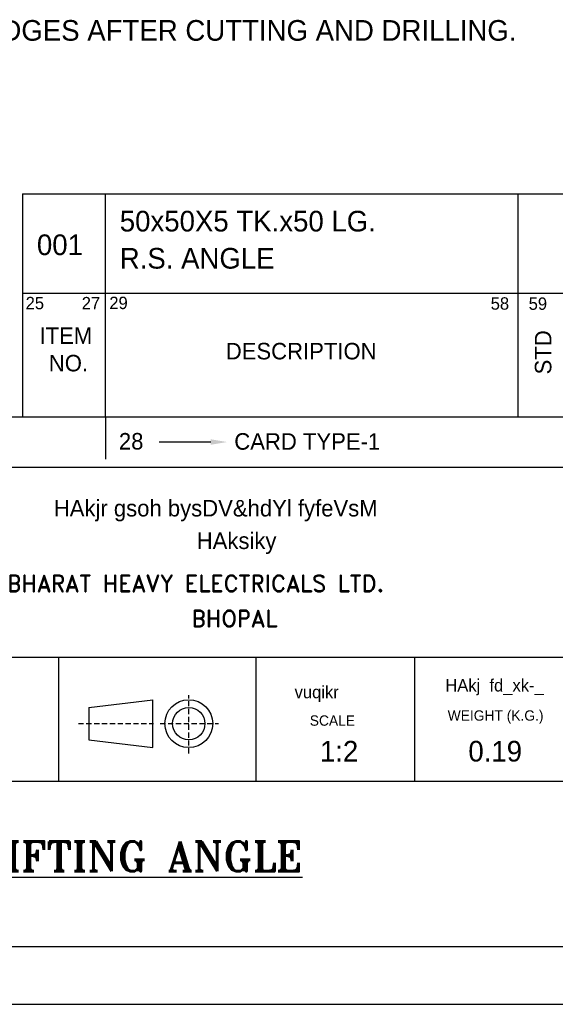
# Model space of a CAD drawing. Extents: x -5598 to -5178, y -1 to 593.
# Tile 2 of 4: x -5471 to -5341, y -1 to 237. Entities that reach past the tile are written whole.
import ezdxf
from ezdxf.enums import TextEntityAlignment as Align

# ---------------------------------------------------------------- set-up
doc = ezdxf.new("R2010")
doc.units = 0
doc.header["$LTSCALE"] = 0.1
doc.linetypes.add('HIDDEN', pattern=[9.525, 6.35, -3.175])
doc.layers.get('0').update_dxf_attribs({"linetype": 'CONTINUOUS'})
doc.layers.add('6', color=2, linetype='CONTINUOUS')
doc.layers.add('TEXT', color=3, linetype='CONTINUOUS')
doc.styles.add('HINDI', font='hindi')
doc.styles.add('ROMAND', font='romand')
doc.styles.add('ROMANT', font='romant.shx')

# ---------------------------------------------------------------- blocks, each defined once
blk = doc.blocks.new('A4')
at = {"color": 7}
for p, q in [((64.03, 98.09), (203, 98.09)), ((64.03, 98.09), (64.03, 71.09)), ((74.03, 98.09), (74.03, 71.09)), ((124.03, 98.09), (124.03, 71.09)), ((64.07, 86.09), (203, 86.09)), ((20, 71.09), (203, 71.09)), ((74.08, 71), (74.08, 66)), ((86.83, 68.06), (80.6, 68.06))]:
    blk.add_line(p, q, dxfattribs=at)
for p, q in [((20, 65), (203, 65)), ((20, 42), (203, 42)), ((68.42, 27), (68.42, 42)), ((92.33, 27), (92.33, 42)), ((111.58, 27), (111.58, 42)), ((20, 27), (203, 27)), ((20.01, 7), (203, 7)), ((0, 0), (210, 0))]:
    blk.add_line(p, q)
blk.add_solid([(86.83, 68.39), (86.83, 67.73), (88.83, 68.06)], dxfattribs=at)
at = {"layer": 'TEXT', "linetype": 'HIDDEN'}
for p, q in [((84.18, 30.36), (84.18, 37.41)), ((70.8, 33.97), (79.9, 33.97)), ((80.71, 33.97), (87.76, 33.97))]:
    blk.add_line(p, q, dxfattribs=at)
at = {"layer": 'TEXT'}
for p, q in [((72.05, 35.93), (79.84, 36.87)), ((72.05, 35.93), (72.05, 32)), ((79.84, 31.07), (79.84, 36.87)), ((72.05, 32), (79.84, 31.07))]:
    blk.add_line(p, q, dxfattribs=at)
for radius in [2.9, 1.96]:
    blk.add_circle((84.18, 33.97), radius, dxfattribs=at)
at = {"color": 7}
for s, height, p in [('25', 1.5, (64.41, 84.13)), ('27', 1.5, (71.21, 84.12)), ('29', 1.5, (74.55, 84.15)), ('58', 1.5, (120.76, 84.08)), ('59', 1.5, (125.36, 84.06)), ('ITEM', 2, (66.09, 79.94)), ('DESCRIPTION', 2, (88.66, 78.06)), ('NO.', 2, (67.22, 76.61)), ('28', 2, (75.71, 67.15)), ('CARD TYPE-1', 2, (89.69, 67.13))]:
    blk.add_text(s, height=height, dxfattribs=at).set_placement(p)
blk.add_text('STD', height=2, rotation=90, dxfattribs=at).set_placement((128.11, 76.24))
at = {"style": 'HINDI'}
for s, height, p in [('HAkjr gsoh bysDV&hdYl fyfeVsM', 2, (67.82, 59.05)), ('HAksiky', 2, (85.14, 55.11)), ('HAkj  fd_xk-_', 1.5, (115.26, 37.86)), ('vuqikr', 1.5, (97, 37.04))]:
    blk.add_text(s, height=height, dxfattribs=at).set_placement(p)
at = {"layer": 'TEXT', "style": 'ROMAND'}
for s, p in [('BHARAT HEAVY ELECTRICALS LTD.', (62.18, 49.94)), ('BHOPAL', (84.53, 45.69))]:
    blk.add_text(s, height=2, dxfattribs=at).set_placement(p)
at = {"layer": 'TEXT'}
for s, p in [('SCALE', (98.84, 33.72)), ('WEIGHT (K.G.)', (115.55, 34.33))]:
    blk.add_text(s, height=1.25, dxfattribs=at).set_placement(p)

msp = doc.modelspace()

# ---------------------------------------------------------------- block references
at = {"xscale": 2, "yscale": 2, "zscale": 2}
msp.add_blockref('A4', (-5598.11, -1.26), dxfattribs=at)

# ---------------------------------------------------------------- texts
at = {"layer": '6'}
for s, p in [('REMOVE SHARP EDGES AFTER CUTTING AND DRILLING.', (-5535.35, 232.01)), ('50x50X5 TK.x50 LG.', (-5446.48, 185.83)), ('001', (-5466.55, 180.11)), ('R.S. ANGLE', (-5446.48, 176.84)), ('1:2', (-5397.98, 57.51)), ('0.19', (-5362, 57.51))]:
    msp.add_text(s, height=5, dxfattribs=at).set_placement(p)
at = {"layer": '6', "style": 'ROMANT'}
msp.add_text('%%ULIFTING ANGLE', height=7.2, dxfattribs=at).set_placement((-5440.94, 30.96), align=Align.CENTER)

doc.saveas('drawing.dxf')
